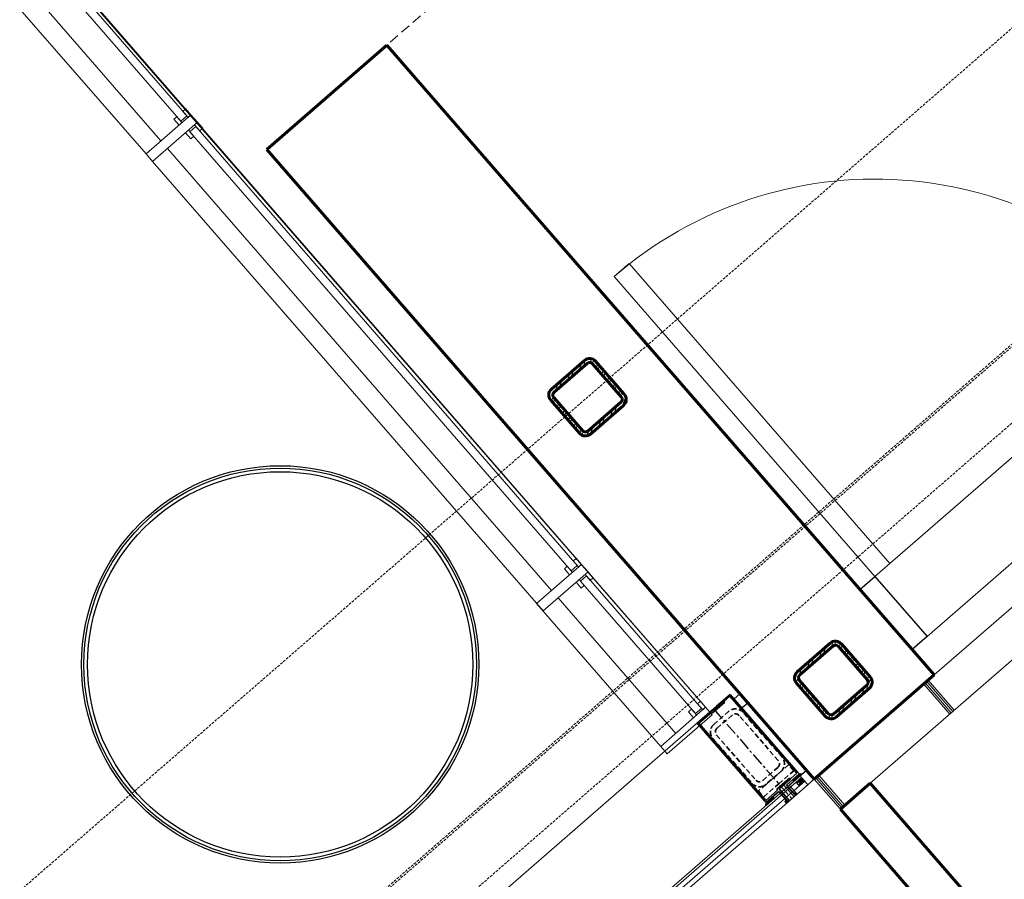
# Model space of a CAD drawing. Header units: millimetres. Extents: x 98667 to 994031, y -2704 to 533009.
# Tile 162 of 256: x 584879 to 587358, y 321545 to 323708. Entities that reach past the tile are written whole.
import ezdxf

# ---------------------------------------------------------------- set-up
doc = ezdxf.new("R2010")
doc.units = ezdxf.units.MM
for name, pattern in [('AP03000E0$0$CENTER', [50.8, 31.75, -6.35, 6.35, -6.35]), ('AP03000E0$0$DASHEDX2', [38.1, 25.4, -12.7]), ('AP03000E0$0$HIDDEN', [9.525, 6.35, -3.175]), ('AP03000E0$0$HIDDENX2', [19.05, 12.7, -6.35])]:
    doc.linetypes.add(name, pattern=pattern)
doc.layers.add('A-COL ENCLOUSER INNER', color=1, linetype='Continuous')
doc.layers.add('A-COL ENCLOUSER OUTER', color=6, linetype='Continuous')
for name, color, linetype, lineweight in [('A-GLAZ-PRHT', 1, 'Continuous', 15), ('A-GLAZ-SILL', 1, 'Continuous', 15), ('AP03000E0$0$A-BRDG-DOOR', 2, 'Continuous', 20), ('AP03000E0$0$A-BRDG-GLAZ-MULL', 3, 'Continuous', 30), ('AP03000E0$0$A-BRDG-LEVL', 1, 'Continuous', 15), ('AP03000E0$0$A-BRDG-OVHD', 2, 'AP03000E0$0$DASHEDX2', 20), ('AP03000E0$0$A-BRDG-WALL-EXTR', 6, 'Continuous', 60), ('AP03000E0$0$A-BRDG-WALL-INTR', 3, 'Continuous', 30), ('AP03000E0$0$A-DETL-THIK', 6, 'Continuous', 60), ('AP03000E0$0$A-DETL-THIN', 2, 'Continuous', 15), ('AP03000E0$0$A-GLAZ-FULL-EXTR', 2, 'Continuous', 20), ('AP03000E0$0$A-GLAZ-MULL-EXTR', 3, 'Continuous', 35), ('AP03000E0$0$A-WALL-FNSH', 1, 'Continuous', 15)]:
    doc.layers.add(name, color=color, linetype=linetype, lineweight=lineweight)
doc.layers.add('AP03000E0$0$A-Slab Edge Guide', color=55, linetype='Continuous', lineweight=15, plot=False)

msp = doc.modelspace()

# ---------------------------------------------------------------- linework, layer by layer
at = {"color": 251, "linetype": 'AP03000E0$0$CENTER'}
msp.add_line((586625.8, 321974.2), (586822.6, 321747.8), dxfattribs=at)
at = {"layer": 'A-COL ENCLOUSER INNER', "color": 251}
for radius in [494, 494, 485, 485]:
    msp.add_circle((585534.9, 322086), radius, dxfattribs=at)
at = {"layer": 'A-COL ENCLOUSER OUTER', "color": 251}
msp.add_circle((585534.9, 322086), 500, dxfattribs=at)
msp.add_circle((585534.9, 322086), 500, dxfattribs=at)
at = {"layer": 'A-GLAZ-PRHT', "color": 251}
for p, q in [((586605.9, 321978.1, 0), (578947.3, 330772.1, 0)), ((586583.6, 322003.8, 0), (579396.5, 330271.6, 0)), ((585197.3, 323370.5, 0), (584229.6, 324483.6, 0)), ((585197.3, 323370.5, 0), (585310.5, 323468.9, 0)), ((585310.5, 323468.9, 0), (585326.9, 323450.1, 0)), ((585326.9, 323450.1, 0), (585213.7, 323351.6, 0)), ((585307.6, 323426.6, 0), (585322.7, 323439.7, 0)), ((586267.6, 322321.9, 0), (585307.6, 323426.6, 0)), ((585322.7, 323439.7, 0), (586282.7, 322335, 0)), ((585213.7, 323351.6, 0), (585197.3, 323370.5, 0)), ((585251.5, 323384.4, 0), (586218, 322272.2, 0)), ((586196.7, 322220.5, 0), (585213.7, 323351.6, 0)), ((586180.3, 322239.4, 0), (586293.5, 322337.8, 0)), ((586293.5, 322337.8, 0), (586180.3, 322239.4, 0)), ((586282.7, 322335, 0), (586267.6, 322321.9, 0)), ((586293.5, 322337.8, 0), (586309.9, 322319, 0)), ((586309.9, 322319, 0), (586293.5, 322337.8, 0)), ((586309.9, 322319, 0), (586196.7, 322220.5, 0)), ((586196.7, 322220.5, 0), (586309.9, 322319, 0)), ((586305.7, 322308.6, 0), (586290.6, 322295.5, 0)), ((586595.1, 321975.3, 0), (586305.7, 322308.6, 0)), ((586290.6, 322295.5, 0), (586580, 321962.2, 0)), ((586530.5, 321912.5, 0), (586234.4, 322253.3, 0)), ((586180.3, 322239.4, 0), (586492.7, 321879.7, 0)), ((586196.7, 322220.5, 0), (586180.3, 322239.4, 0)), ((586180.3, 322239.4, 0), (586196.7, 322220.5, 0)), ((586605.9, 321978.1, 0), (586492.7, 321879.7, 0)), ((586509.1, 321860.8, 0), (586622.3, 321959.2, 0)), ((586580, 321962.2, 0), (586595.1, 321975.3, 0)), ((586622.3, 321959.2, 0), (586605.9, 321978.1, 0)), ((586492.7, 321879.7, 0), (586509.1, 321860.8, 0))]:
    msp.add_line(p, q, dxfattribs=at)
at = {"layer": 'A-GLAZ-PRHT', "color": 251, "elevation": 0}
for points in [[(584324.1, 324557.9), (584339.2, 324571), (585299.7, 323466.1), (585284.6, 323453), (584324.1, 324557.9)], [(584267.3, 324516.5), (585234.8, 323403.6)]]:
    msp.add_lwpolyline(points, dxfattribs=at)
at = {"layer": 'A-GLAZ-SILL', "color": 251}
for p, q in [((585297.4, 323484, 0), (585289.9, 323477.5, 0)), ((585289.9, 323477.5, 0), (585303, 323462.4, 0)), ((585310.5, 323468.9, 0), (585297.4, 323484, 0)), ((585303, 323462.4, 0), (585310.5, 323468.9, 0)), ((585303, 323462.4, 0), (585310.5, 323468.9, 0)), ((585267.2, 323457.8, 0), (585274.8, 323464.3, 0)), ((585280.4, 323442.7, 0), (585267.2, 323457.8, 0)), ((585274.8, 323464.3, 0), (585287.9, 323449.2, 0)), ((585319.4, 323443.5, 0), (585326.9, 323450.1, 0)), ((585332.5, 323428.4, 0), (585319.4, 323443.5, 0)), ((585326.9, 323450.1, 0), (585340.1, 323435, 0)), ((585296.8, 323423.8, 0), (585309.9, 323408.7, 0)), ((585317.4, 323415.3, 0), (585304.3, 323430.4, 0)), ((585340.1, 323435, 0), (585332.5, 323428.4, 0)), ((585309.9, 323408.7, 0), (585317.4, 323415.3, 0)), ((586280.4, 322352.9, 0), (586272.8, 322346.4, 0)), ((586293.5, 322337.8, 0), (586280.4, 322352.9, 0)), ((586250.2, 322326.7, 0), (586257.7, 322333.2, 0)), ((586263.3, 322311.6, 0), (586250.2, 322326.7, 0)), ((586257.7, 322333.2, 0), (586270.9, 322318.2, 0)), ((586272.8, 322346.4, 0), (586286, 322331.3, 0)), ((586286, 322331.3, 0), (586293.5, 322337.8, 0)), ((586286, 322331.3, 0), (586293.5, 322337.8, 0)), ((586302.4, 322312.4, 0), (586309.9, 322319, 0)), ((586302.4, 322312.4, 0), (586309.9, 322319, 0)), ((586315.5, 322297.3, 0), (586302.4, 322312.4, 0)), ((586309.9, 322319, 0), (586323, 322303.9, 0)), ((586323, 322303.9, 0), (586315.5, 322297.3, 0)), ((586279.7, 322292.7, 0), (586292.9, 322277.6, 0)), ((586300.4, 322284.2, 0), (586287.3, 322299.3, 0)), ((586292.9, 322277.6, 0), (586300.4, 322284.2, 0)), ((586592.8, 321993.2, 0), (586585.3, 321986.6, 0)), ((586585.3, 321986.6, 0), (586598.4, 321971.5, 0)), ((586605.9, 321978.1, 0), (586592.8, 321993.2, 0)), ((586562.6, 321966.9, 0), (586570.2, 321973.5, 0)), ((586575.7, 321951.8, 0), (586562.6, 321966.9, 0)), ((586570.2, 321973.5, 0), (586583.3, 321958.4, 0)), ((586598.4, 321971.6, 0), (586605.9, 321978.1, 0)), ((586614.8, 321952.7, 0), (586622.3, 321959.2, 0)), ((586614.8, 321952.7, 0), (586622.3, 321959.2, 0))]:
    msp.add_line(p, q, dxfattribs=at)
at = {"layer": 'AP03000E0$0$A-BRDG-DOOR', "color": 251}
for p, q in [((586375.8, 323062.1), (586413.6, 323094.9)), ((586413.6, 323094.9), (587069.6, 322340.1)), ((587031.9, 322307.3), (586375.8, 323062.1)), ((587031.9, 322307.3), (587786.6, 322963.4)), ((587917.8, 322812.5), (587163.1, 322156.4)), ((587069.6, 322340.1), (587031.9, 322307.3)), ((587163.1, 322156.4), (587031.9, 322307.3))]:
    msp.add_line(p, q, dxfattribs=at)
msp.add_arc((587031.9, 322307.4), 1000, 40.9984, 131.0004, dxfattribs=at)
at = {"layer": 'AP03000E0$0$A-BRDG-GLAZ-MULL', "color": 251}
for p, q in [((586994.2, 322274.5), (587031.9, 322307.3)), ((587031.9, 322307.3), (587163.1, 322156.4)), ((587125.4, 322123.6), (586994.2, 322274.5)), ((587163.1, 322156.4), (587125.4, 322123.6))]:
    msp.add_line(p, q, dxfattribs=at)
at = {"layer": 'AP03000E0$0$A-BRDG-LEVL', "color": 251}
for p, q in [((588766, 323437.2), (587181.1, 322059.5)), ((588831.6, 323361.7), (587273.1, 322006.9)), ((587154.7, 322036.5), (587220.3, 321961)), ((587158.5, 322039.8), (587224.1, 321964.3)), ((587162.3, 322043), (587227.9, 321967.6)), ((587166, 322046.3), (587231.6, 321970.9)), ((587273.1, 322006.9), (587020.3, 321787.2)), ((586890.5, 321806.9), (586956.2, 321731.4)), ((586879.2, 321797), (586944.9, 321721.6)), ((586883, 321800.3), (586948.6, 321724.8)), ((586886.8, 321803.6), (586952.4, 321728.1))]:
    msp.add_line(p, q, dxfattribs=at)
at = {"layer": 'AP03000E0$0$A-BRDG-OVHD', "color": 251}
msp.add_line((588275.1, 325792.9), (585539.1, 323414.6), dxfattribs=at)
at = {"layer": 'AP03000E0$0$A-BRDG-WALL-EXTR', "color": 251}
for p, q in [((586944.9, 321721.6), (587020.3, 321787.2)), ((587020.3, 321787.2), (587934.4, 320735.7)), ((587853.6, 320676.2), (586944.9, 321721.6))]:
    msp.add_line(p, q, dxfattribs=at)
at = {"layer": 'AP03000E0$0$A-BRDG-WALL-INTR', "color": 251}
for p, q in [((586677.4, 321999.3), (586692.2, 322012.1)), ((586677.4, 321999.3), (586692.2, 322012.1)), ((586698, 321977.4), (586711.9, 321989.5)), ((586698, 321977.4), (586711.9, 321989.5)), ((586816.4, 321782.2), (586859.5, 321819.7)), ((586816.4, 321782.2), (586859.5, 321819.7)), ((586836.1, 321759.6), (586816.4, 321782.2)), ((586836.1, 321759.6), (586816.4, 321782.2)), ((586879.2, 321797), (586836.1, 321759.6)), ((586879.2, 321797), (586836.1, 321759.6))]:
    msp.add_line(p, q, dxfattribs=at)
at = {"layer": 'AP03000E0$0$A-DETL-THIK', "color": 251}
for p, q in [((585501.5, 323381.9), (585803.4, 323644.3)), ((585803.4, 323644.3), (587181.1, 322059.5)), ((586879.2, 321797), (585501.5, 323381.9)), ((586217.8, 322779), (586300.8, 322851.1)), ((586329, 322849.2), (586401.2, 322766.1)), ((586224.3, 322771.4), (586307.4, 322843.6)), ((586321.5, 322842.6), (586393.6, 322759.6)), ((586288, 322667.7), (586215.8, 322750.7)), ((586295.5, 322674.3), (586223.4, 322757.3)), ((586392.7, 322745.5), (586309.6, 322673.3)), ((586399.2, 322737.9), (586316.2, 322665.8)), ((586836.4, 322067.3), (586919.5, 322139.4)), ((586843, 322059.7), (586926, 322131.9)), ((586940.1, 322130.9), (587012.3, 322047.9)), ((586947.7, 322137.5), (587019.8, 322054.4)), ((587181.1, 322059.5), (586879.2, 321797)), ((586906.6, 321956), (586834.5, 322039.1)), ((586914.2, 321962.6), (586842, 322045.6)), ((587011.3, 322033.8), (586928.3, 321961.6)), ((587017.9, 322026.2), (586934.9, 321954.1))]:
    msp.add_line(p, q, dxfattribs=at)
for centre, radius, start, end in [((586313.9, 322836), 20, 41, 131), ((586313.9, 322836), 10, 41, 131), ((586230.9, 322763.9), 20, 131, 221), ((586230.9, 322763.9), 10, 131, 221), ((586386.1, 322753), 10, 311, 41), ((586386.1, 322753), 20, 311, 41), ((586303.1, 322680.9), 10, 221, 311), ((586303.1, 322680.9), 20, 221, 311), ((586932.6, 322124.3), 20, 41, 131), ((586932.6, 322124.3), 10, 41, 131), ((586849.6, 322052.2), 20, 131, 221), ((586849.6, 322052.2), 10, 131, 221), ((587004.8, 322041.3), 20, 311, 41), ((587004.8, 322041.3), 10, 311, 41), ((586921.7, 321969.2), 20, 221, 311), ((586921.7, 321969.2), 10, 221, 311)]:
    msp.add_arc(centre, radius, start, end, dxfattribs=at)
at = {"layer": 'AP03000E0$0$A-DETL-THIN', "color": 251, "linetype": 'Continuous'}
for p, q in [((586287.2, 322826.1), (586294.6, 322845.7)), ((586297.3, 322834.8), (586304.3, 322853.6)), ((586315, 322846), (586318.6, 322855.5)), ((586320.8, 322843.3), (586324.4, 322853)), ((586267.2, 322808.6), (586274.5, 322828.3)), ((586330.3, 322832.4), (586334.3, 322843.1)), ((586335, 322827), (586339, 322837.6)), ((586344.5, 322816.1), (586348.5, 322826.7)), ((586349.3, 322810.6), (586353.2, 322821.3)), ((586237, 322782.4), (586244.4, 322802.1)), ((586257.1, 322799.9), (586264.5, 322819.5)), ((586358.7, 322799.7), (586362.7, 322810.4)), ((586363.5, 322794.3), (586367.5, 322804.9)), ((586211.4, 322768.4), (586213.2, 322773.2)), ((586227, 322773.7), (586234.3, 322793.3)), ((586373, 322783.4), (586376.9, 322794)), ((586377.7, 322777.9), (586381.7, 322788.6)), ((586387.2, 322767), (586391.2, 322777.7)), ((586391.9, 322761.6), (586395.9, 322772.2)), ((586217.6, 322748.7), (586221.8, 322759.8)), ((586222.3, 322743.2), (586226.3, 322753.9)), ((586395.4, 322734.6), (586404.9, 322759.9)), ((586231.8, 322732.3), (586235.8, 322743)), ((586236.6, 322726.9), (586240.6, 322737.5)), ((586246, 322716), (586250, 322726.6)), ((586365.3, 322708.4), (586372.6, 322728)), ((586375.3, 322717.1), (586382.6, 322736.8)), ((586250.8, 322710.5), (586254.8, 322721.2)), ((586260.3, 322699.6), (586264.3, 322710.3)), ((586265, 322694.2), (586269, 322704.8)), ((586335.1, 322682.2), (586342.5, 322701.8)), ((586345.2, 322690.9), (586352.5, 322710.6)), ((586274.5, 322683.3), (586278.5, 322693.9)), ((586279.2, 322677.8), (586283.2, 322688.5)), ((586288.7, 322666.9), (586292.7, 322677.6)), ((586294, 322663), (586297.6, 322672.5)), ((586306.9, 322661.2), (586312.3, 322675.6)), ((586315.1, 322664.8), (586322.4, 322684.4)), ((586900.7, 322109.8), (586908, 322129.5)), ((586920.8, 322127.3), (586926.8, 322143.5)), ((586930, 322134), (586933.9, 322144.3)), ((586941.7, 322129), (586945.7, 322139.5)), ((586946.5, 322123.6), (586950.5, 322134.3)), ((586870.5, 322083.6), (586877.9, 322103.3)), ((586890.6, 322101.1), (586898, 322120.7)), ((586956, 322112.7), (586960, 322123.3)), ((586960.7, 322107.2), (586964.7, 322117.9)), ((586970.2, 322096.3), (586974.2, 322107)), ((586860.5, 322074.9), (586867.8, 322094.5)), ((586974.9, 322090.9), (586978.9, 322101.5)), ((586984.4, 322080), (586988.4, 322090.6)), ((586989.1, 322074.5), (586993.1, 322085.2)), ((586830, 322047.9), (586837.7, 322068.3)), ((586833.8, 322039.9), (586847.7, 322077.1)), ((586998.6, 322063.6), (587002.6, 322074.3)), ((587003.4, 322058.2), (587007.4, 322068.8)), ((587012.8, 322047.2), (587016.8, 322057.9)), ((586843.3, 322028.9), (586847.3, 322039.6)), ((586848, 322023.5), (586852, 322034.1)), ((586998.8, 322009.6), (587006.1, 322029.3)), ((587008.8, 322018.4), (587021.5, 322052.3)), ((586857.5, 322012.6), (586861.5, 322023.2)), ((586862.2, 322007.1), (586866.2, 322017.8)), ((586871.7, 321996.2), (586875.7, 322006.9)), ((586968.6, 321983.4), (586976, 322003.1)), ((586978.7, 321992.2), (586986, 322011.8)), ((586876.5, 321990.8), (586880.4, 322001.4)), ((586885.9, 321979.9), (586889.9, 321990.5)), ((586890.7, 321974.4), (586894.7, 321985.1)), ((586948.5, 321965.9), (586955.9, 321985.6)), ((586900.2, 321963.5), (586904.1, 321974.2)), ((586904.9, 321958), (586908.9, 321968.7)), ((586915.5, 321950.2), (586919, 321959.5)), ((586921.9, 321949.2), (586926, 321960.1)), ((586938.5, 321957.2), (586945.8, 321976.9))]:
    msp.add_line(p, q, dxfattribs=at)
at = {"layer": 'AP03000E0$0$A-GLAZ-FULL-EXTR', "color": 251}
for p, q in [((585560.7, 321048.3), (586666.3, 322009.4)), ((586843.4, 321805.7), (585737.8, 320844.5)), ((586847.4, 321801.1), (586843.4, 321805.7)), ((585741.7, 320840), (586847.4, 321801.1)), ((586855.3, 321792.1), (585749.6, 320830.9)), ((585757.5, 320821.9), (586863.1, 321783)), ((586841.7, 321780.3), (586833.8, 321789.3)), ((586835.8, 321787.1), (586840.3, 321791)), ((586839.7, 321782.5), (586835.8, 321787.1)), ((586838.3, 321793.3), (586847.4, 321801.1)), ((586846.2, 321784.2), (586838.3, 321793.3)), ((586844.2, 321786.5), (586839.7, 321782.5)), ((586840.3, 321791), (586844.2, 321786.5)), ((586855.3, 321792.1), (586846.2, 321784.2)), ((586847.4, 321801.1), (586855.3, 321792.1)), ((586863.1, 321783), (586855.3, 321792.1))]:
    msp.add_line(p, q, dxfattribs=at)
at = {"layer": 'AP03000E0$0$A-GLAZ-FULL-EXTR', "color": 251, "linetype": 'Continuous'}
for p, q in [((586839.3, 321792.1), (586848.4, 321800)), ((586848.5, 321786.2), (586840.6, 321795.2)), ((586841.4, 321789.7), (586850.5, 321797.6)), ((586850.9, 321788.3), (586843, 321797.3)), ((586843.5, 321787.3), (586852.6, 321795.2)), ((586853.3, 321790.3), (586845.4, 321799.4)), ((586845.6, 321784.9), (586854.6, 321792.8))]:
    msp.add_line(p, q, dxfattribs=at)
at = {"layer": 'AP03000E0$0$A-GLAZ-MULL-EXTR', "color": 251}
for p, q in [((586633.4, 321980.8), (586667.3, 322010.3)), ((586667, 322006.1), (586635.3, 321978.5)), ((586798.3, 321855.1), (586667, 322006.1)), ((586667.3, 322010.3), (586837.9, 321814.1)), ((586653.9, 321990.7), (586622.2, 321963.1)), ((586624, 321968.7), (586651.9, 321993)), ((586635.3, 321978.5), (586633.4, 321980.8)), ((586651.9, 321993), (586653.9, 321990.7)), ((586584.3, 321938.2), (586622.1, 321971)), ((586620.2, 321965.4), (586588.5, 321937.9)), ((586622.2, 321963.1), (586620.2, 321965.4)), ((586622.1, 321971), (586624, 321968.7)), ((586754.9, 321741.9), (586584.3, 321938.2)), ((586588.5, 321937.9), (586719.8, 321786.9)), ((586835.6, 321812.1), (586798.3, 321855.1)), ((586805.8, 321786.2), (586835.6, 321812.1)), ((586841.2, 321810.3), (586809.1, 321782.4)), ((586841.2, 321810.3), (586824.2, 321795.6)), ((586827.5, 321791.8), (586848.2, 321809.8)), ((586837.9, 321814.1), (586841.2, 321810.3)), ((586848.2, 321809.8), (586841.2, 321810.3)), ((586719.8, 321786.9), (586757.2, 321743.9)), ((586785, 321772.1), (586816.7, 321799.6)), ((586818.7, 321797.4), (586790.7, 321773.1)), ((586802.1, 321782.9), (586805.8, 321786.2)), ((586828.3, 321752.7), (586802.1, 321782.9)), ((586809.1, 321782.4), (586832.1, 321756)), ((586816.7, 321799.6), (586818.7, 321797.4)), ((586824.2, 321795.6), (586827.5, 321791.8)), ((586757.2, 321743.9), (586787, 321769.8)), ((586790.2, 321766), (586758.2, 321738.2)), ((586787, 321769.8), (586785, 321772.1)), ((586813.2, 321739.6), (586790.2, 321766)), ((586790.7, 321773.1), (586817, 321742.9)), ((586832.1, 321756), (586828.3, 321752.7)), ((586758.2, 321738.2), (586754.9, 321741.9)), ((586778.4, 321749.1), (586757.7, 321731.1)), ((586757.7, 321731.1), (586758.2, 321738.2)), ((586758.2, 321738.2), (586775.2, 321752.9)), ((586775.2, 321752.9), (586778.4, 321749.1)), ((586817, 321742.9), (586813.2, 321739.6))]:
    msp.add_line(p, q, dxfattribs=at)
at = {"layer": 'AP03000E0$0$A-GLAZ-MULL-EXTR', "color": 251, "linetype": 'AP03000E0$0$HIDDENX2'}
for p, q in [((586664.4, 321968), (586626.6, 321935.2)), ((586672.6, 321958.6), (586634.8, 321925.8)), ((586788.6, 321844.1), (586690.2, 321957.3)), ((586798.1, 321852.3), (586699.6, 321965.5)), ((586633.6, 321908.1), (586732, 321794.9)), ((586624.2, 321899.9), (586722.6, 321786.7)), ((586814.5, 321833.5), (586739, 321767.8)), ((586827.6, 321818.4), (586814.5, 321833.5)), ((586749.7, 321793.7), (586787.4, 321826.5)), ((586757.9, 321784.2), (586795.6, 321817.1)), ((586789.8, 321785.6), (586827.6, 321818.4)), ((586752.1, 321752.8), (586789.8, 321785.6)), ((586739, 321767.8), (586752.1, 321752.8))]:
    msp.add_line(p, q, dxfattribs=at)
at = {"layer": 'AP03000E0$0$A-GLAZ-MULL-EXTR', "color": 251, "linetype": 'Continuous'}
for p, q in [((586825.5, 321794), (586844.1, 321810.1)), ((586838.8, 321801.6), (586835.5, 321805.4)), ((586841.2, 321803.7), (586837.9, 321807.5)), ((586843.6, 321805.8), (586840.3, 321809.6)), ((586846, 321807.9), (586844.1, 321810.1)), ((586829.2, 321793.3), (586826, 321797.1)), ((586831.6, 321795.4), (586828.4, 321799.2)), ((586834, 321797.5), (586830.7, 321801.2)), ((586836.4, 321799.5), (586833.1, 321803.3)), ((586759.7, 321732.9), (586757.9, 321735)), ((586758, 321735.5), (586776.4, 321751.5)), ((586762.1, 321735), (586758.9, 321738.8)), ((586764.5, 321737.1), (586761.3, 321740.8)), ((586766.9, 321739.1), (586763.7, 321742.9)), ((586769.3, 321741.2), (586766, 321745)), ((586771.7, 321743.3), (586768.4, 321747.1)), ((586774.1, 321745.4), (586770.8, 321749.2)), ((586776.5, 321747.5), (586773.2, 321751.2))]:
    msp.add_line(p, q, dxfattribs=at)
at = {"layer": 'AP03000E0$0$A-GLAZ-MULL-EXTR', "color": 251, "linetype": 'AP03000E0$0$HIDDENX2'}
for centre, radius, start, end in [((586680.8, 321949.1), 25, 41, 131), ((586680.8, 321949.1), 12.5, 41, 131), ((586643, 321916.3), 25, 131, 221), ((586643, 321916.3), 12.5, 131, 221), ((586779.2, 321835.9), 12.5, 311, 41), ((586779.2, 321835.9), 25, 311, 41), ((586741.5, 321803.1), 25, 221, 311), ((586741.5, 321803.1), 12.5, 221, 311)]:
    msp.add_arc(centre, radius, start, end, dxfattribs=at)
at = {"layer": 'AP03000E0$0$A-GLAZ-MULL-EXTR', "color": 251}
for centre in [(586831.6, 321760.4), (586832.2, 321759.7), (586832.9, 321758.9), (586833.5, 321758.2), (586834.2, 321757.4), (586834.8, 321756.7), (586808.9, 321740.7), (586809.6, 321740), (586810.2, 321739.2), (586810.9, 321738.5), (586811.5, 321737.7), (586812.2, 321737)]:
    msp.add_arc(centre, 2.83, 69.0607, 192.9393, dxfattribs=at)
at = {"layer": 'AP03000E0$0$A-Slab Edge Guide', "color": 251, "linetype": 'AP03000E0$0$HIDDEN'}
msp.add_line((599119.7, 333895), (483649.2, 233518), dxfattribs=at)
at = {"layer": 'AP03000E0$0$A-WALL-FNSH', "color": 251, "linetype": 'AP03000E0$0$HIDDEN'}
for p, q in [((599513.3, 333442.2), (484042.8, 233065.2)), ((599516.6, 333438.4), (484046.1, 233061.4)), ((599611.7, 333329), (484141.2, 232952))]:
    msp.add_line(p, q, dxfattribs=at)

doc.saveas('drawing.dxf')
